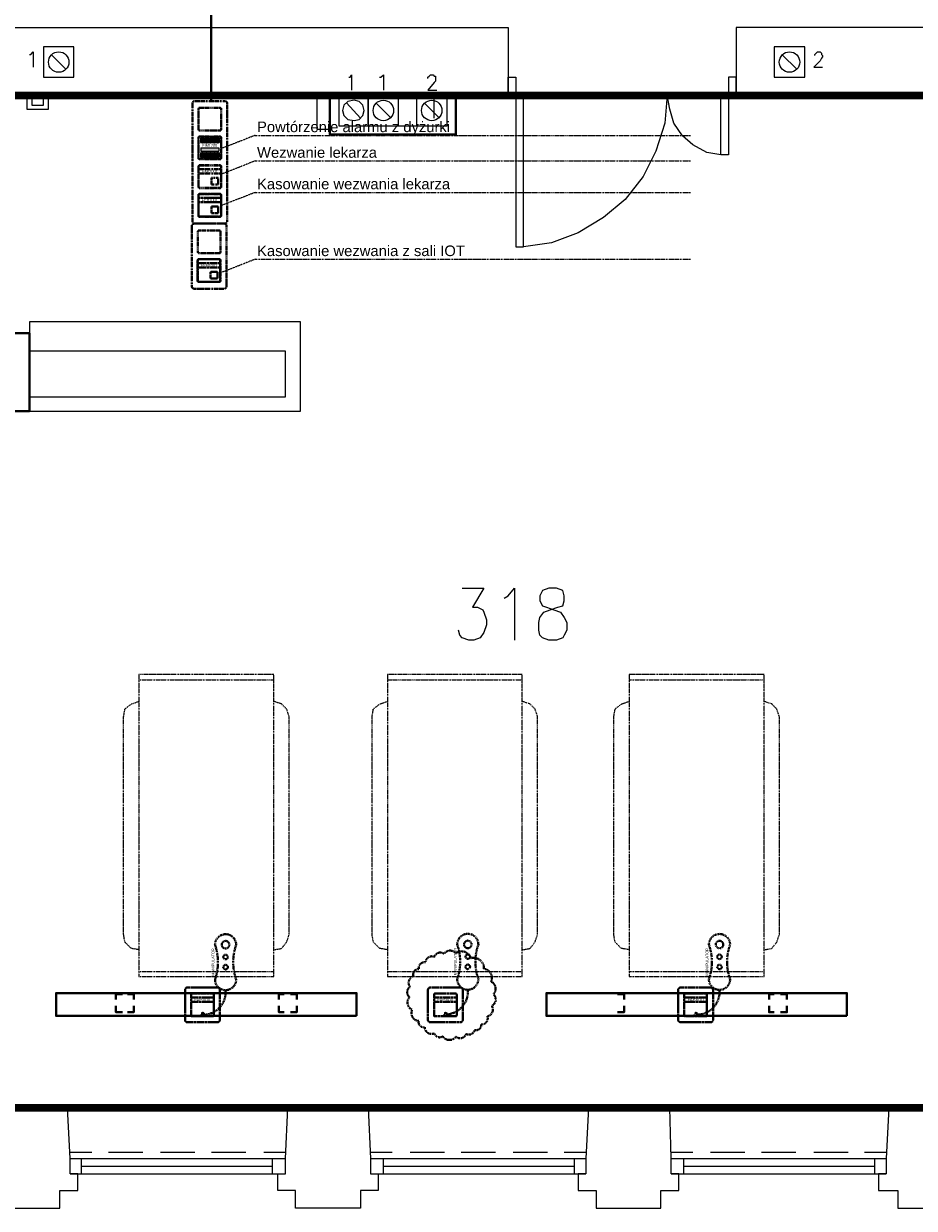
# Model space of a CAD drawing. Header units: millimetres. Extents: x 1 to 17496, y 1 to 30809.
# Tile 229 of 256: x 9942 to 10531, y 27999 to 28783. Entities that reach past the tile are written whole.
import ezdxf
from ezdxf.enums import TextEntityAlignment as Align

# ---------------------------------------------------------------- set-up
doc = ezdxf.new("R2010")
doc.units = ezdxf.units.MM
doc.linetypes.add('BORDER', pattern=[1.75, 0.5, -0.25, 0.5, -0.25, 0, -0.25])
doc.linetypes.add('CENTER', pattern=[2, 1.25, -0.25, 0.25, -0.25])
for name, color, linetype, lineweight in [('0_Przyz_Centrala dyżurka', 200, 'BORDER', 40), ('0_Przyz_centrale pielegniarskie', 1, 'Continuous', 40), ('0_Przyz_FAP2001', 1, 'BORDER', 40), ('0_Przyz_FAP3010', 1, 'CENTER', 40), ('0_Przyz_FEH-1001', 1, 'CENTER', 40), ('0_Przyz_Manipulator', 1, 'BORDER', 40), ('0_Przyz_nowe', 211, 'BORDER', 40), ('0_Przyz_Ramka x8', 6, 'BORDER', 40), ('0_Przyz_Sala chorych', 5, 'BORDER', 40), ('0_Przyz_łóżko', 150, 'BORDER', 40), ('2DE_OBJ_ABB-SIGNAL', 7, 'Continuous', 18)]:
    doc.layers.add(name, color=color, linetype=linetype, lineweight=lineweight)
for name, color, linetype in [('2DE_TXTMARK', 41, 'Continuous'), ('2DE_TXTNUM', 11, 'Continuous'), ('PDF _Geometria', 7, 'Continuous')]:
    doc.layers.add(name, color=color, linetype=linetype)
doc.styles.add('CP_ATTR', font='ARIAL.TTF')
doc.styles.add('CP_DESC', font='arial.ttf')
doc.styles.add('CP_ELATT', font='ARIAL.TTF')

# ---------------------------------------------------------------- blocks, each defined once
blk = doc.blocks.new('2de_abb_sig_045_1psoxj')
blk.add_lwpolyline([(0, 20), (0, 0, 0.414214), (1.5, -1.5), (21.5, -1.5, 0.414214), (23, 0), (23, 20, 0.414214), (21.5, 21.5), (1.5, 21.5, 0.414214)], format="xyb", close=True)
at = {"flags": 128}
for points in [[(4, 3.1), (4, 16.9)], [(4.6, 17.5), (18.4, 17.5)], [(19, 16.9), (19, 3.1)], [(18.4, 2.5), (4.6, 2.5)]]:
    blk.add_lwpolyline(points, dxfattribs=at)
for centre, start, end in [((4.6, 16.9), 90, 180), ((18.4, 16.9), 0, 90), ((4.6, 3.1), 180, 270), ((18.4, 3.1), 270, 0)]:
    blk.add_arc(centre, 0.6, start, end)
at = {"linetype": 'Continuous', "style": 'CP_ATTR', "flags": 9}
for tag in ['NAME', 'ARTICLE', 'MARK2', 'OTHER1', 'PRODUCT-TYPE', 'ORDER-NO', 'PRODUCER', 'VOLTAGE', 'CURRENT', 'POWER', 'CHARACTER', 'IP', 'OTHER', 'LINK', 'WEIGHT', 'NUMBER', 'GROUP', 'FUNCTION', 'EL-STATUS']:
    blk.add_attdef(tag, text='', height=0.00005, dxfattribs=at).set_placement((0, 0), align=Align.MIDDLE_LEFT)
at = {"layer": '2DE_TXTMARK', "linetype": 'ByBlock', "style": 'CP_ATTR', "width": 0.8, "flags": 8}
blk.add_attdef('MARK1', text='', height=1.8, dxfattribs=at).set_placement((11.5, 27), align=Align.CENTER)
at = {"layer": '2DE_TXTNUM', "style": 'CP_ELATT', "width": 0.8}
blk.add_attdef('TAG', text='', height=2.5, dxfattribs=at).set_placement((11.5, 23), align=Align.CENTER)
blk = doc.blocks.new('2de_abb_sig_012_53oms7o')
at = {"layer": '0_Przyz_FAP3010', "color": 1}
for p, q in [((15, 5), (0, 5)), ((15, 2), (0, 2)), ((6.68, -7.5), (6.68, -5.79)), ((8.63, -7.5), (8.63, -5.79))]:
    blk.add_line(p, q, dxfattribs=at)
at = {"layer": '0_Przyz_FAP3010', "color": 1, "flags": 128}
for points in [[(0, -6.9), (0, 6.9)], [(0.6, 7.5), (14.4, 7.5)], [(15, 6.9), (15, -6.9)], [(14.4, -7.5), (0.6, -7.5)]]:
    blk.add_lwpolyline(points, dxfattribs=at)
at = {"layer": '0_Przyz_FAP3010', "color": 1}
for centre, radius, start, end in [((0.6, 6.9), 0.6, 90, 180), ((14.4, 6.9), 0.6, 0, 90), ((0.6, -6.9), 0.6, 180, 270), ((7.65, -6.54), 1.23, 37.66917, 142.33083), ((14.4, -6.9), 0.6, 270, 0)]:
    blk.add_arc(centre, radius, start, end, dxfattribs=at)
at = {"layer": '0_Przyz_FAP3010', "color": 1, "style": 'CP_ELATT', "width": 0.8}
blk.add_attdef('TAG', text='', height=2.5, dxfattribs=at).set_placement((7.5, 9), align=Align.CENTER)
at = {"layer": '0_Przyz_FAP3010', "color": 1, "linetype": 'ByBlock', "style": 'CP_ATTR', "width": 0.8, "flags": 8}
blk.add_attdef('MARK1', text='', height=1.8, dxfattribs=at).set_placement((7.5, 3.5), align=Align.MIDDLE_CENTER)
at = {"layer": '0_Przyz_FAP3010', "color": 1, "linetype": 'Continuous', "style": 'CP_ATTR', "flags": 9}
for tag in ['NAME', 'ARTICLE', 'MARK2', 'OTHER1', 'PRODUCT-TYPE', 'ORDER-NO', 'PRODUCER', 'VOLTAGE', 'CURRENT', 'POWER', 'CHARACTER', 'IP', 'OTHER', 'LINK', 'WEIGHT', 'NUMBER', 'GROUP', 'FUNCTION', 'EL-STATUS']:
    blk.add_attdef(tag, text='', height=0.00005, dxfattribs=at).set_placement((0, -6.9), align=Align.MIDDLE_LEFT)
blk = doc.blocks.new('2de_abb_sig_048_1agh03')
blk.add_lwpolyline([(0, 78), (0, 0, 0.414214), (1.5, -1.5), (21.5, -1.5, 0.414214), (23, 0), (23, 78, 0.414214), (21.5, 79.5), (1.5, 79.5, 0.414214)], format="xyb", close=True)
at = {"flags": 128}
for points in [[(4, 60.6), (4, 74.4)], [(4.6, 75), (18.4, 75)], [(19, 74.4), (19, 60.6)], [(4, 41.6), (4, 55.4)], [(18.4, 60), (4.6, 60)], [(4.6, 56), (18.4, 56)], [(19, 55.4), (19, 41.6)], [(18.4, 41), (4.6, 41)], [(4, 22.6), (4, 36.4)], [(4.6, 37), (18.4, 37)], [(19, 36.4), (19, 22.6)], [(4, 3.6), (4, 17.4)], [(18.4, 22), (4.6, 22)], [(4.6, 18), (18.4, 18)], [(19, 17.4), (19, 3.6)], [(18.4, 3), (4.6, 3)]]:
    blk.add_lwpolyline(points, dxfattribs=at)
for centre, start, end in [((4.6, 74.4), 90, 180), ((18.4, 74.4), 0, 90), ((4.6, 60.6), 180, 270), ((4.6, 55.4), 90, 180), ((18.4, 60.6), 270, 0), ((18.4, 55.4), 0, 90), ((4.6, 41.6), 180, 270), ((18.4, 41.6), 270, 0), ((4.6, 36.4), 90, 180), ((18.4, 36.4), 0, 90), ((4.6, 22.6), 180, 270), ((4.6, 17.4), 90, 180), ((18.4, 22.6), 270, 0), ((18.4, 17.4), 0, 90), ((4.6, 3.6), 180, 270), ((18.4, 3.6), 270, 0)]:
    blk.add_arc(centre, 0.6, start, end)
at = {"linetype": 'Continuous', "style": 'CP_ATTR', "flags": 9}
for tag in ['NAME', 'ARTICLE', 'MARK2', 'OTHER1', 'PRODUCT-TYPE', 'ORDER-NO', 'PRODUCER', 'VOLTAGE', 'CURRENT', 'POWER', 'CHARACTER', 'IP', 'OTHER', 'LINK', 'WEIGHT', 'NUMBER', 'GROUP', 'FUNCTION', 'EL-STATUS']:
    blk.add_attdef(tag, text='', height=0.00005, dxfattribs=at).set_placement((0, 0), align=Align.MIDDLE_LEFT)
at = {"layer": '2DE_TXTMARK', "linetype": 'ByBlock', "style": 'CP_ATTR', "width": 0.8, "flags": 8}
blk.add_attdef('MARK1', text='', height=1.8, dxfattribs=at).set_placement((11.5, 85), align=Align.CENTER)
at = {"layer": '2DE_TXTNUM', "style": 'CP_ELATT', "width": 0.8}
blk.add_attdef('TAG', text='', height=2.5, dxfattribs=at).set_placement((11.5, 81), align=Align.CENTER)
blk = doc.blocks.new('2de_abb_sig_n52_f0txfx9')
for centre, radius in [((-46.34, -15.39), 2.5), ((-38.25, -15.39), 1.5), ((-31.53, -15.39), 1.5)]:
    blk.add_circle(centre, radius)
for centre, radius, start, end in [((-15.05, -0.39), 15.06, 265.11181, 1.48602), ((-46.34, -15.39), 7, 90, 270), ((-34.83, 24.3), 34.66, 250.62217, 289.37783), ((-23.33, -15.39), 7, 270, 90), ((-34.83, -55.09), 34.66, 70.62217, 109.37783)]:
    blk.add_arc(centre, radius, start, end)
at = {"linetype": 'Continuous', "style": 'CP_ATTR', "flags": 9}
for tag in ['ARTICLE', 'NAME', 'EL-STATUS', 'FUNCTION', 'GROUP', 'NUMBER', 'WEIGHT', 'LINK', 'OTHER', 'IP', 'CHARACTER', 'POWER', 'CURRENT', 'VOLTAGE', 'PRODUCER', 'ORDER-NO', 'PRODUCT-TYPE', 'OTHER1', 'MARK2']:
    blk.add_attdef(tag, text='', height=0.00005, dxfattribs=at).set_placement((-46.34, -22.39), align=Align.MIDDLE_LEFT)
at = {"layer": '2DE_TXTMARK', "linetype": 'ByBlock', "style": 'CP_ATTR', "width": 0.8, "flags": 8}
blk.add_attdef('MARK1', text='', height=1.8, dxfattribs=at).set_placement((-34.94, -7.09), align=Align.MIDDLE_CENTER)
at = {"layer": '2DE_TXTNUM', "style": 'CP_ELATT', "width": 0.8}
blk.add_attdef('TAG', text='', height=2.5, dxfattribs=at).set_placement((-34.94, -4.09), align=Align.CENTER)
blk = doc.blocks.new('2de_abb_sig_001_fzxmh7f')
for p, q in [((15, 5), (0, 5)), ((15, 2), (0, 2)), ((8.57, -1.2), (8.57, -4.8)), ((12.63, -0.75), (9.01, -0.75)), ((9.02, -5.25), (12.62, -5.25)), ((13.07, -4.8), (13.07, -1.2)), ((13.07, -4.35), (13.07, -4.35))]:
    blk.add_line(p, q)
at = {"flags": 128}
for points in [[(0, -6.9), (0, 6.9)], [(0.6, 7.5), (14.4, 7.5)], [(15, 6.9), (15, -6.9)], [(14.4, -7.5), (0.6, -7.5)]]:
    blk.add_lwpolyline(points, dxfattribs=at)
for centre, radius, start, end in [((0.6, 6.9), 0.6, 90, 180), ((14.4, 6.9), 0.6, 0, 90), ((0.6, -6.9), 0.6, 180, 270), ((9.02, -1.2), 0.45, 88.75983, 180), ((9.02, -4.8), 0.45, 180, 270), ((12.62, -1.2), 0.45, 0, 91.24017), ((12.62, -4.8), 0.45, 270, 0), ((14.4, -6.9), 0.6, 270, 0)]:
    blk.add_arc(centre, radius, start, end)
at = {"linetype": 'Continuous', "style": 'CP_ATTR', "flags": 9}
for tag in ['NAME', 'ARTICLE', 'MARK2', 'OTHER1', 'PRODUCT-TYPE', 'ORDER-NO', 'PRODUCER', 'VOLTAGE', 'CURRENT', 'POWER', 'CHARACTER', 'IP', 'OTHER', 'LINK', 'WEIGHT', 'NUMBER', 'GROUP', 'FUNCTION', 'EL-STATUS']:
    blk.add_attdef(tag, text='', height=0.00005, dxfattribs=at).set_placement((0, -6.9), align=Align.MIDDLE_LEFT)
at = {"layer": '2DE_TXTMARK', "linetype": 'ByBlock', "style": 'CP_ATTR', "width": 0.8, "flags": 8}
blk.add_attdef('MARK1', text='', height=1.8, dxfattribs=at).set_placement((7.5, 3.5), align=Align.MIDDLE_CENTER)
at = {"layer": '2DE_TXTNUM', "style": 'CP_ELATT', "width": 0.8}
blk.add_attdef('TAG', text='', height=2.5, dxfattribs=at).set_placement((7.5, 9), align=Align.CENTER)
blk = doc.blocks.new('2de_abb_sig_010_fzx1zps')
for p, q in [((15, 5), (0, 5)), ((15, 2), (0, 2)), ((8.57, -1.2), (8.57, -4.8)), ((12.63, -0.75), (9.01, -0.75)), ((9.02, -5.25), (12.62, -5.25)), ((13.07, -4.8), (13.07, -1.2)), ((13.07, -4.35), (13.07, -4.35))]:
    blk.add_line(p, q)
at = {"flags": 128}
for points in [[(0, -6.9), (0, 6.9)], [(0.6, 7.5), (14.4, 7.5)], [(15, 6.9), (15, -6.9)], [(14.4, -7.5), (0.6, -7.5)]]:
    blk.add_lwpolyline(points, dxfattribs=at)
for centre, radius, start, end in [((0.6, 6.9), 0.6, 90, 180), ((14.4, 6.9), 0.6, 0, 90), ((0.6, -6.9), 0.6, 180, 270), ((9.02, -1.2), 0.45, 88.75983, 180), ((9.02, -4.8), 0.45, 180, 270), ((12.62, -1.2), 0.45, 0, 91.24017), ((12.62, -4.8), 0.45, 270, 0), ((14.4, -6.9), 0.6, 270, 0)]:
    blk.add_arc(centre, radius, start, end)
at = {"linetype": 'Continuous', "style": 'CP_ATTR', "flags": 9}
for tag in ['NAME', 'ARTICLE', 'MARK2', 'OTHER1', 'PRODUCT-TYPE', 'ORDER-NO', 'PRODUCER', 'VOLTAGE', 'CURRENT', 'POWER', 'CHARACTER', 'IP', 'OTHER', 'LINK', 'WEIGHT', 'NUMBER', 'GROUP', 'FUNCTION', 'EL-STATUS']:
    blk.add_attdef(tag, text='', height=0.00005, dxfattribs=at).set_placement((0, -6.9), align=Align.MIDDLE_LEFT)
at = {"layer": '2DE_TXTMARK', "linetype": 'ByBlock', "style": 'CP_ATTR', "width": 0.8, "flags": 8}
blk.add_attdef('MARK1', text='', height=1.8, dxfattribs=at).set_placement((7.5, 3.5), align=Align.MIDDLE_CENTER)
at = {"layer": '2DE_TXTNUM', "style": 'CP_ELATT', "width": 0.8}
blk.add_attdef('TAG', text='', height=2.5, dxfattribs=at).set_placement((7.5, 9), align=Align.CENTER)
blk = doc.blocks.new('2de_abb_sig_046_18mvjo')
blk.add_lwpolyline([(0, 40), (0, 0, 0.414214), (1.5, -1.5), (21.5, -1.5, 0.414214), (23, 0), (23, 40, 0.414214), (21.5, 41.5), (1.5, 41.5, 0.414214)], format="xyb", close=True)
at = {"flags": 128}
for points in [[(4, 22.6), (4, 36.4)], [(4.6, 37), (18.4, 37)], [(19, 36.4), (19, 22.6)], [(4, 3.6), (4, 17.4)], [(18.4, 22), (4.6, 22)], [(4.6, 18), (18.4, 18)], [(19, 17.4), (19, 3.6)], [(18.4, 3), (4.6, 3)]]:
    blk.add_lwpolyline(points, dxfattribs=at)
for centre, start, end in [((4.6, 36.4), 90, 180), ((18.4, 36.4), 0, 90), ((4.6, 22.6), 180, 270), ((4.6, 17.4), 90, 180), ((18.4, 22.6), 270, 0), ((18.4, 17.4), 0, 90), ((4.6, 3.6), 180, 270), ((18.4, 3.6), 270, 0)]:
    blk.add_arc(centre, 0.6, start, end)
at = {"linetype": 'Continuous', "style": 'CP_ATTR', "flags": 9}
for tag in ['NAME', 'ARTICLE', 'MARK2', 'OTHER1', 'PRODUCT-TYPE', 'ORDER-NO', 'PRODUCER', 'VOLTAGE', 'CURRENT', 'POWER', 'CHARACTER', 'IP', 'OTHER', 'LINK', 'WEIGHT', 'NUMBER', 'GROUP', 'FUNCTION', 'EL-STATUS']:
    blk.add_attdef(tag, text='', height=0.00005, dxfattribs=at).set_placement((0, 0), align=Align.MIDDLE_LEFT)
at = {"layer": '2DE_TXTMARK', "linetype": 'ByBlock', "style": 'CP_ATTR', "width": 0.8, "flags": 8}
blk.add_attdef('MARK1', text='', height=1.8, dxfattribs=at).set_placement((11.5, 47), align=Align.CENTER)
at = {"layer": '2DE_TXTNUM', "style": 'CP_ELATT', "width": 0.8}
blk.add_attdef('TAG', text='', height=2.5, dxfattribs=at).set_placement((11.5, 43), align=Align.CENTER)
blk = doc.blocks.new('2de_abb_sig_007_fzx2ohn')
blk.add_hatch(color=10).paths.add_polyline_path([(1.5, -2.25), (13.5, -2.25), (13.5, 0), (1.5, 0)])
at = {"color": 10}
for p, q in [((1.5, 0), (13.5, 0)), ((1.5, 0), (1.5, -2.25)), ((13.5, 0), (13.5, -2.25)), ((1.5, -2.25), (13.5, -2.25))]:
    blk.add_line(p, q, dxfattribs=at)
at = {"flags": 128}
for points in [[(0, -6.9), (0, 6.9)], [(0.6, 7.5), (14.4, 7.5)], [(15, 6.9), (15, -6.9)], [(14.4, -7.5), (0.6, -7.5)]]:
    blk.add_lwpolyline(points, dxfattribs=at)
for points in [[(1.5, 3.38), (1.5, 6.38)], [(1.95, 6.38), (1.95, 3.38)], [(2.4, 3.38), (2.4, 6.38)], [(2.85, 6.38), (2.85, 3.38)], [(3.3, 3.38), (3.3, 6.38)], [(3.75, 6.38), (3.75, 3.38)], [(4.2, 3.38), (4.2, 6.38)], [(4.65, 6.38), (4.65, 3.38)], [(5.1, 3.38), (5.1, 6.38)], [(5.55, 6.38), (5.55, 3.38)], [(6, 3.38), (6, 6.38)], [(6.45, 6.38), (6.45, 3.38)], [(6.9, 3.38), (6.9, 6.38)], [(7.35, 6.38), (7.35, 3.38)], [(7.8, 3.38), (7.8, 6.38)], [(8.25, 6.38), (8.25, 3.38)], [(8.7, 3.38), (8.7, 6.38)], [(9.15, 6.38), (9.15, 3.38)], [(9.6, 3.38), (9.6, 6.38)], [(10.05, 6.38), (10.05, 3.38)], [(10.5, 3.38), (10.5, 6.38)], [(10.95, 6.38), (10.95, 3.38)], [(11.4, 3.38), (11.4, 6.38)], [(11.85, 6.38), (11.85, 3.38)], [(12.3, 3.38), (12.3, 6.38)], [(12.75, 6.38), (12.75, 3.38)], [(13.2, 3.38), (13.2, 6.38)], [(13.65, 6.38), (13.65, 3.38)], [(1.5, -6.38), (1.5, -3.38)], [(1.95, -3.38), (1.95, -6.38)], [(2.4, -6.38), (2.4, -3.38)], [(2.85, -3.38), (2.85, -6.38)], [(3.3, -6.38), (3.3, -3.38)], [(3.75, -3.38), (3.75, -6.38)], [(4.2, -6.38), (4.2, -3.38)], [(4.65, -3.38), (4.65, -6.38)], [(5.1, -6.38), (5.1, -3.38)], [(5.55, -3.38), (5.55, -6.38)], [(6, -6.38), (6, -3.38)], [(6.45, -3.38), (6.45, -6.38)], [(6.9, -6.38), (6.9, -3.38)], [(7.35, -3.38), (7.35, -6.38)], [(7.8, -6.38), (7.8, -3.38)], [(8.25, -3.38), (8.25, -6.38)], [(8.7, -6.38), (8.7, -3.38)], [(9.15, -3.38), (9.15, -6.38)], [(9.6, -6.38), (9.6, -3.38)], [(10.05, -3.38), (10.05, -6.38)], [(10.5, -6.38), (10.5, -3.38)], [(10.95, -3.38), (10.95, -6.38)], [(11.4, -6.38), (11.4, -3.38)], [(11.85, -3.38), (11.85, -6.38)], [(12.3, -6.38), (12.3, -3.38)], [(12.75, -3.38), (12.75, -6.38)], [(13.2, -6.38), (13.2, -3.38)], [(13.65, -3.38), (13.65, -6.38)]]:
    blk.add_lwpolyline(points)
for centre, radius, start, end in [((0.6, 6.9), 0.6, 90, 180), ((1.73, 6.38), 0.225, 0, 180), ((1.73, 3.38), 0.225, 180, 0), ((2.63, 6.38), 0.225, 0, 180), ((2.63, 3.38), 0.225, 180, 0), ((3.53, 6.38), 0.225, 0, 180), ((3.53, 3.38), 0.225, 180, 0), ((4.43, 6.38), 0.225, 0, 180), ((4.43, 3.38), 0.225, 180, 0), ((5.33, 6.38), 0.225, 0, 180), ((5.33, 3.38), 0.225, 180, 0), ((6.23, 6.38), 0.225, 0, 180), ((6.23, 3.38), 0.225, 180, 0), ((7.13, 6.38), 0.225, 0, 180), ((7.13, 3.38), 0.225, 180, 0), ((8.03, 6.38), 0.225, 0, 180), ((8.03, 3.38), 0.225, 180, 0), ((8.93, 6.38), 0.225, 0, 180), ((8.93, 3.38), 0.225, 180, 0), ((9.83, 6.38), 0.225, 0, 180), ((9.83, 3.38), 0.225, 180, 0), ((10.73, 6.38), 0.225, 0, 180), ((10.73, 3.38), 0.225, 180, 0), ((11.63, 6.38), 0.225, 0, 180), ((11.63, 3.38), 0.225, 180, 0), ((12.53, 6.38), 0.225, 0, 180), ((12.53, 3.38), 0.225, 180, 0), ((13.43, 6.38), 0.225, 0, 180), ((13.43, 3.38), 0.225, 180, 0), ((14.4, 6.9), 0.6, 0, 90), ((0.6, -6.9), 0.6, 180, 270), ((1.73, -3.38), 0.225, 0, 180), ((1.73, -6.38), 0.225, 180, 0), ((2.63, -3.38), 0.225, 0, 180), ((2.63, -6.38), 0.225, 180, 0), ((3.53, -3.38), 0.225, 0, 180), ((3.53, -6.38), 0.225, 180, 0), ((4.43, -3.38), 0.225, 0, 180), ((4.43, -6.38), 0.225, 180, 0), ((5.33, -3.38), 0.225, 0, 180), ((5.33, -6.38), 0.225, 180, 0), ((6.23, -3.38), 0.225, 0, 180), ((6.23, -6.38), 0.225, 180, 0), ((7.13, -3.38), 0.225, 0, 180), ((7.13, -6.38), 0.225, 180, 0), ((8.03, -3.38), 0.225, 0, 180), ((8.03, -6.38), 0.225, 180, 0), ((8.93, -3.38), 0.225, 0, 180), ((8.93, -6.38), 0.225, 180, 0), ((9.83, -3.38), 0.225, 0, 180), ((9.83, -6.38), 0.225, 180, 0), ((10.73, -3.38), 0.225, 0, 180), ((10.73, -6.38), 0.225, 180, 0), ((11.63, -3.38), 0.225, 0, 180), ((11.63, -6.38), 0.225, 180, 0), ((12.53, -3.38), 0.225, 0, 180), ((12.53, -6.38), 0.225, 180, 0), ((13.43, -3.38), 0.225, 0, 180), ((13.43, -6.38), 0.225, 180, 0), ((14.4, -6.9), 0.6, 270, 0)]:
    blk.add_arc(centre, radius, start, end)
at = {"linetype": 'Continuous', "style": 'CP_ATTR', "flags": 9}
for tag in ['EL-STATUS', 'FUNCTION', 'GROUP', 'NUMBER', 'WEIGHT', 'LINK', 'OTHER', 'IP', 'CHARACTER', 'POWER', 'CURRENT', 'VOLTAGE', 'PRODUCER', 'ORDER-NO', 'PRODUCT-TYPE', 'OTHER1', 'MARK2', 'ARTICLE', 'NAME']:
    blk.add_attdef(tag, text='', height=0.00005, dxfattribs=at).set_placement((0, -6.9), align=Align.MIDDLE_LEFT)
at = {"layer": '2DE_TXTMARK', "linetype": 'ByBlock', "style": 'CP_ATTR', "width": 0.8, "flags": 8}
blk.add_attdef('MARK1', text='', height=1.8, dxfattribs=at).set_placement((7.5, 1.5), align=Align.MIDDLE_CENTER)
at = {"layer": '2DE_TXTNUM', "style": 'CP_ELATT', "width": 0.8}
blk.add_attdef('TAG', text='', height=2.5, dxfattribs=at).set_placement((7.5, 9), align=Align.CENTER)

msp = doc.modelspace()

# ---------------------------------------------------------------- linework, layer by layer
at = {"layer": '0_Przyz_Centrala dyżurka', "color": 7, "lineweight": -3}
for p, q in [((10095.32, 28708.89), (10072.75, 28700.07)), ((10095.27, 28708.88), (10383.28, 28708.88)), ((10095.32, 28691.95), (10072.75, 28683.13)), ((10095.27, 28691.94), (10383.28, 28691.94)), ((10095.32, 28671.15), (10072.75, 28662.33)), ((10095.27, 28671.14), (10383.28, 28671.14)), ((10095.32, 28626.92), (10072.75, 28618.1)), ((10095.27, 28626.91), (10383.28, 28626.91))]:
    msp.add_line(p, q, dxfattribs=at)
at = {"layer": '0_Przyz_centrale pielegniarskie'}
msp.add_lwpolyline([(11505.83, 29275.15), (11517.1, 29275.15), (11517.1, 28978.57), (10066.23, 28978.57), (10066.23, 28731.53)], dxfattribs=at)
at = {"layer": '0_Przyz_nowe', "color": 5}
msp.add_lwpolyline([(10237.99, 28164.77, -0.5206), (10246.63, 28157.66, -0.5206), (10246.63, 28157.66, -0.5206), (10251.35, 28149.32, -0.5206), (10251.35, 28149.32, -0.5206), (10252.87, 28140.97, -0.5206), (10252.87, 28140.97, -0.5206), (10251.85, 28133.21, -0.5206), (10251.85, 28133.21, -0.5206), (10248.95, 28126.32, -0.5206), (10248.95, 28126.32, -0.5206), (10244.89, 28120.95, -0.5206), (10244.89, 28120.95, -0.5206), (10240.39, 28117.25, -0.5206), (10240.39, 28117.25, -0.5206), (10234.95, 28114.71, -0.5206), (10234.95, 28114.71, -0.5206), (10228.13, 28112.82, -0.5206), (10228.13, 28112.82, -0.5206), (10219.35, 28113.11, -0.5206), (10219.35, 28113.11, -0.5206), (10213.83, 28115, -0.5206), (10213.83, 28115, -0.5206), (10207.45, 28119.06, -0.5206), (10207.45, 28119.06, -0.5206), (10203.47, 28123.24, -0.5206), (10203.47, 28123.24, -0.5206), (10199.17, 28130.69, -0.5206), (10199.17, 28130.69, -0.5206), (10197.43, 28138.96, -0.5206), (10197.43, 28138.96, -0.5206), (10197.72, 28145.71, -0.5206), (10197.72, 28145.71, -0.5206), (10200.04, 28152.89, -0.5206), (10200.04, 28152.89, -0.5206), (10203.53, 28157.61, -0.5206), (10203.53, 28157.61, -0.5206), (10207.95, 28162.04, -0.5206), (10207.95, 28162.04, -0.5206), (10213.9, 28165.66, -0.5206), (10213.9, 28165.66, -0.5206), (10220.29, 28167.62, -0.5206), (10220.29, 28167.62, -0.5206), (10227.91, 28167.99, -0.5206), (10227.91, 28167.99, -0.5206)], format="xyb", close=True, dxfattribs=at)
at = {"layer": '0_Przyz_Sala chorych', "ltscale": 500, "const_width": 5}
msp.add_lwpolyline([(9752.32, 28735.17), (9920.57, 28735.17), (9920.57, 28735.17), (10128.26, 28735.16), (10940.24, 28735.17), (10940.24, 28065.88), (9752.3, 28065.88)], close=True, dxfattribs=at)
at = {"layer": '0_Przyz_łóżko', "lineweight": 18}
for points in [[(10107.69, 28152.66), (10107.69, 28352.26), (10018.41, 28352.26), (10018.41, 28152.66)], [(10272.03, 28152.66), (10272.03, 28352.26), (10182.76, 28352.26), (10182.76, 28152.66)], [(10431.94, 28152.66), (10431.94, 28352.26), (10342.67, 28352.26), (10342.67, 28152.66)]]:
    msp.add_lwpolyline(points, close=True, dxfattribs=at)
for points in [[(10018.41, 28348.9), (10107.69, 28348.9)], [(10182.76, 28348.9), (10272.03, 28348.9)], [(10342.67, 28348.9), (10431.94, 28348.9)], [(10018.41, 28170.34), (10013.36, 28171.19), (10009.15, 28175.4), (10008.3, 28180.45), (10008.3, 28324.47), (10009.15, 28329.52), (10013.36, 28332.89), (10018.41, 28334.58)], [(10107.69, 28170.34), (10112.74, 28171.19), (10116.11, 28175.4), (10117.79, 28180.45), (10117.79, 28324.47), (10116.11, 28329.52), (10112.74, 28332.89), (10107.69, 28334.58)], [(10182.76, 28170.34), (10177.7, 28171.19), (10173.49, 28175.4), (10172.65, 28180.45), (10172.65, 28324.47), (10173.49, 28329.52), (10177.7, 28332.89), (10182.76, 28334.58)], [(10272.03, 28170.34), (10277.09, 28171.19), (10280.45, 28175.4), (10282.14, 28180.45), (10282.14, 28324.47), (10280.45, 28329.52), (10277.09, 28332.89), (10272.03, 28334.58)], [(10342.67, 28170.34), (10337.61, 28171.19), (10333.4, 28175.4), (10332.56, 28180.45), (10332.56, 28324.47), (10333.4, 28329.52), (10337.61, 28332.89), (10342.67, 28334.58)], [(10431.94, 28170.34), (10437, 28171.19), (10440.37, 28175.4), (10442.05, 28180.45), (10442.05, 28324.47), (10440.37, 28329.52), (10437, 28332.89), (10431.94, 28334.58)], [(10018.41, 28156.03), (10107.69, 28156.03)], [(10182.76, 28156.03), (10272.03, 28156.03)], [(10342.67, 28156.03), (10431.94, 28156.03)]]:
    msp.add_lwpolyline(points, dxfattribs=at)
at = {"layer": 'PDF _Geometria', "lineweight": 25}
for points in [[(9721.11, 28065.91), (9736.27, 28065.91), (9736.27, 28670.62), (9711, 28670.62), (9711, 28780.11), (10262.66, 28780.11), (10262.66, 28735.48), (9753.11, 28735.48), (9753.11, 28065.91), (9771.64, 28065.91)], [(9971.25, 28065.91), (9917.34, 28065.91)], [(9923.24, 27999.37), (9944.3, 27999.37), (9966.19, 27999.37), (9966.19, 28011.16), (9977.98, 28011.16), (9977.98, 28022.11), (9972.93, 28022.11), (9972.93, 28032.22), (9971.25, 28065.91), (10116.95, 28065.91), (10170.01, 28065.91), (10315.72, 28065.91), (10314.03, 28032.22), (10314.03, 28022.11), (10308.98, 28022.11), (10308.98, 28011.16), (10320.77, 28011.16), (10320.77, 27999.37), (10342.67, 27999.37), (10363.72, 27999.37), (10363.72, 28011.16), (10375.51, 28011.16), (10375.51, 28022.11), (10370.46, 28022.11), (10370.46, 28032.22), (10369.62, 28065.91), (10514.48, 28065.91)], [(10170.01, 28065.91), (10171.7, 28032.22), (10171.7, 28022.11), (10176.75, 28022.11), (10176.75, 28011.16), (10164.96, 28011.16), (10164.96, 27999.37), (10143.06, 27999.37), (10122, 27999.37), (10122, 28011.16), (10110.21, 28011.16), (10110.21, 28022.11), (10115.27, 28022.11), (10115.27, 28032.22), (10116.95, 28065.91)], [(10367.93, 28065.91), (10316.56, 28065.91)], [(10568.38, 28065.91), (10514.48, 28065.91), (10512.8, 28032.22), (10512.8, 28022.11), (10507.74, 28022.11), (10507.74, 28011.16), (10520.38, 28011.16), (10520.38, 27999.37), (10541.43, 27999.37)], [(9972.93, 28036.43), (9987.25, 28036.43)], [(9998.2, 28036.43), (10020.94, 28036.43)], [(10032.73, 28036.43), (10055.47, 28036.43)], [(10066.42, 28036.43), (10089.16, 28036.43)], [(10100.95, 28036.43), (10115.27, 28036.43)], [(10171.7, 28036.43), (10186.01, 28036.43)], [(10197.81, 28036.43), (10220.55, 28036.43)], [(10231.49, 28036.43), (10254.23, 28036.43)], [(10266.03, 28036.43), (10288.77, 28036.43)], [(10299.71, 28036.43), (10314.03, 28036.43)], [(10370.46, 28036.43), (10384.78, 28036.43)], [(10396.57, 28036.43), (10419.31, 28036.43)], [(10430.26, 28036.43), (10453, 28036.43)], [(10464.79, 28036.43), (10487.53, 28036.43)], [(10498.48, 28036.43), (10512.8, 28036.43)], [(9972.93, 28032.22), (10115.27, 28032.22)], [(9980.51, 28022.11), (9980.51, 28032.22)], [(10106.84, 28022.11), (10106.84, 28032.22)], [(10171.7, 28032.22), (10314.03, 28032.22)], [(10180.12, 28022.11), (10180.12, 28032.22)], [(10306.45, 28022.11), (10306.45, 28032.22)], [(10370.46, 28032.22), (10512.8, 28032.22)], [(10378.88, 28022.11), (10378.88, 28032.22)], [(10505.22, 28022.11), (10505.22, 28032.22)], [(9972.93, 28022.11), (10115.27, 28022.11)], [(9980.51, 28027.17), (10106.84, 28027.17)], [(10171.7, 28022.11), (10314.03, 28022.11)], [(10180.12, 28027.17), (10306.45, 28027.17)], [(10370.46, 28022.11), (10512.8, 28022.11)], [(10378.88, 28027.17), (10505.22, 28027.17)]]:
    msp.add_lwpolyline(points, dxfattribs=at)
msp.add_lwpolyline([(10583.54, 28735.48), (10583.54, 28780.11), (10413.41, 28780.11), (10413.41, 28735.48)], close=True, dxfattribs=at)
at = {"layer": 'PDF _Geometria', "lineweight": 18}
for points in [[(9975.46, 28747.27), (9975.46, 28767.48), (9955.24, 28767.48), (9955.24, 28747.27)], [(10458.89, 28747.27), (10458.89, 28767.48), (10438.68, 28767.48), (10438.68, 28747.27)], [(10272.76, 28635.25), (10272.76, 28735.48), (10262.66, 28735.48), (10262.66, 28747.27), (10267.71, 28747.27), (10267.71, 28635.25)], [(10170.01, 28715.26), (10170.01, 28735.48), (10150.64, 28735.48), (10150.64, 28715.26)], [(10190.23, 28715.26), (10190.23, 28735.48), (10170.01, 28735.48), (10170.01, 28715.26)], [(10222.23, 28715.26), (10222.23, 28735.48), (10202.02, 28735.48), (10202.02, 28715.26)], [(10160.75, 28732.11), (10156.54, 28731.26), (10154.01, 28728.74), (10153.17, 28725.37), (10154.01, 28722), (10156.54, 28719.47), (10160.75, 28718.63), (10164.12, 28719.47), (10166.64, 28722), (10167.49, 28725.37), (10166.64, 28728.74), (10164.12, 28731.26)], [(10125.37, 28526.6), (10125.37, 28585.56), (9945.98, 28585.56), (9945.98, 28526.6)], [(10115.27, 28535.87), (10115.27, 28566.19), (9945.98, 28566.19), (9945.98, 28535.87)], [(10289.61, 28409.54), (10285.4, 28407.85), (10283.71, 28404.48), (10283.71, 28401.11), (10285.4, 28397.74), (10287.92, 28396.9), (10292.98, 28395.22), (10297.19, 28393.53), (10299.71, 28390.16), (10301.4, 28386.8), (10301.4, 28381.74), (10299.71, 28378.37), (10298.87, 28376.69), (10294.66, 28375), (10289.61, 28375), (10285.4, 28376.69), (10283.71, 28378.37), (10282.87, 28381.74), (10282.87, 28386.8), (10283.71, 28390.16), (10286.24, 28393.53), (10290.45, 28395.22), (10295.5, 28396.9), (10298.87, 28397.74), (10299.71, 28401.11), (10299.71, 28404.48), (10298.87, 28407.85), (10294.66, 28409.54)]]:
    msp.add_lwpolyline(points, close=True, dxfattribs=at)
for points in [[(9945.98, 28762.43), (9946.82, 28762.43), (9948.51, 28764.11), (9948.51, 28754)], [(9970.4, 28752.32), (9960.3, 28762.43)], [(10453.84, 28752.32), (10443.73, 28762.43)], [(10465.63, 28761.58), (10465.63, 28762.43), (10466.47, 28763.27), (10467.32, 28764.11), (10469, 28764.11), (10469.84, 28763.27), (10469.84, 28762.43), (10470.69, 28761.58), (10470.69, 28760.74), (10469.84, 28759.9), (10469, 28758.22), (10464.79, 28754), (10470.69, 28754)], [(10157.38, 28747.27), (10158.22, 28747.27), (10159.06, 28748.95), (10159.06, 28738.84)], [(10177.59, 28747.27), (10178.43, 28747.27), (10180.12, 28748.95), (10180.12, 28738.84)], [(10209.6, 28746.42), (10209.6, 28747.27), (10210.44, 28748.11), (10211.28, 28748.95), (10212.97, 28748.95), (10213.81, 28748.11), (10214.65, 28748.11), (10214.65, 28744.74), (10213.81, 28743.9), (10209.6, 28738.84), (10215.49, 28738.84)], [(10403.31, 28695.89), (10403.31, 28735.48), (10413.41, 28735.48), (10413.41, 28747.27), (10408.36, 28747.27), (10408.36, 28695.89), (10403.31, 28695.89), (10394.04, 28697.58), (10384.78, 28702.63), (10378.04, 28708.52), (10372.15, 28716.95), (10369.62, 28726.21), (10367.93, 28735.48), (10366.25, 28716.95), (10360.35, 28698.42), (10351.93, 28681.57), (10340.14, 28666.41), (10325.82, 28654.62), (10308.98, 28644.52), (10291.29, 28637.78), (10272.76, 28635.25)], [(9944.3, 28735.48), (9944.3, 28726.21), (9958.61, 28726.21), (9958.61, 28735.48)], [(9947.66, 28735.48), (9947.66, 28728.74), (9955.24, 28728.74), (9955.24, 28735.48)], [(10144.74, 28712.74), (10136.32, 28712.74), (10136.32, 28735.48)], [(10144.74, 28735.48), (10144.74, 28720.32)], [(10213.81, 28720.32), (10213.81, 28735.48)], [(10164.96, 28720.32), (10155.69, 28730.42)], [(10185.17, 28720.32), (10175.07, 28730.42)], [(10217.18, 28720.32), (10207.07, 28730.42)], [(10190.23, 28715.26), (10202.02, 28715.26)], [(10232.34, 28409.54), (10246.65, 28409.54), (10239.07, 28396.9), (10242.44, 28396.9), (10245.81, 28395.22), (10246.65, 28393.53), (10248.34, 28388.48), (10248.34, 28385.11), (10246.65, 28380.06), (10244.13, 28376.69), (10239.92, 28375), (10236.55, 28375), (10232.34, 28376.69), (10230.65, 28378.37), (10229.81, 28381.74)], [(10260.13, 28402.8), (10262.66, 28404.48), (10266.87, 28409.54), (10266.87, 28375)]]:
    msp.add_lwpolyline(points, dxfattribs=at)
at = {"layer": 'PDF _Geometria', "lineweight": 40}
for points in [[(10144.74, 28735.48), (10144.74, 28709.37), (10228.13, 28709.37), (10228.13, 28735.48)], [(10007.46, 28140.87), (10003.25, 28140.87), (10003.25, 28137.5)], [(10015.04, 28137.5), (10015.04, 28140.87), (10010.83, 28140.87)], [(10111.06, 28137.5), (10111.06, 28140.87), (10114.42, 28140.87)], [(10118.64, 28140.87), (10122.85, 28140.87), (10122.85, 28137.5)], [(10339.3, 28137.5), (10339.3, 28140.87), (10335.09, 28140.87)], [(10435.31, 28137.5), (10435.31, 28140.87), (10438.68, 28140.87)], [(10442.89, 28140.87), (10447.1, 28140.87), (10447.1, 28137.5)], [(10003.25, 28133.29), (10003.25, 28129.07), (10007.46, 28129.07)], [(10010.83, 28129.07), (10015.04, 28129.07), (10015.04, 28133.29)], [(10114.42, 28129.07), (10111.06, 28129.07), (10111.06, 28133.29)], [(10122.85, 28133.29), (10122.85, 28129.07), (10118.64, 28129.07)], [(10335.09, 28129.07), (10339.3, 28129.07), (10339.3, 28133.29)], [(10438.68, 28129.07), (10435.31, 28129.07), (10435.31, 28133.29)], [(10447.1, 28133.29), (10447.1, 28129.07), (10442.89, 28129.07)]]:
    msp.add_lwpolyline(points, dxfattribs=at)
for points in [[(9945.98, 28526.6), (9945.98, 28577.98), (9913.98, 28577.98), (9913.98, 28526.6)], [(10162.43, 28126.55), (10162.43, 28141.71), (9963.67, 28141.71), (9963.67, 28126.55)], [(10486.69, 28126.55), (10486.69, 28141.71), (10287.92, 28141.71), (10287.92, 28126.55)]]:
    msp.add_lwpolyline(points, close=True, dxfattribs=at)
at = {"layer": 'PDF _Geometria', "lineweight": 18}
for centre in [(9965.35, 28757.34), (10448.79, 28757.34), (10180.12, 28725.33), (10212.12, 28725.33)]:
    msp.add_circle(centre, 6.77, dxfattribs=at)

# ---------------------------------------------------------------- block references
at = {"layer": '0_Przyz_Centrala dyżurka', "linetype": 'Continuous', "lineweight": 0, "rotation": 180}
msp.add_blockref('2de_abb_sig_046_18mvjo', (10076.43, 28648.99), dxfattribs=at)
at = {"layer": '0_Przyz_FAP2001', "lineweight": -3}
msp.add_blockref('2de_abb_sig_010_fzx1zps', (10057.81, 28681.55), dxfattribs=at).add_auto_attribs({'MARK1': 'FAP2001'})
at = {"layer": '0_Przyz_FAP3010', "lineweight": -3}
for p in [(10048.91, 28123.86), (10209.61, 28123.86), (10375.17, 28123.86)]:
    msp.add_blockref('2de_abb_sig_045_1psoxj', p, dxfattribs=at)
ref = msp.add_blockref('2de_abb_sig_012_53oms7o', (10052.91, 28133.87), dxfattribs=at)
ref.add_attrib('MARK1', 'FAP3010', dxfattribs={"layer": '2DE_TXTMARK', "linetype": 'ByBlock', "height": 1.8, "style": 'CP_ATTR', "width": 0.8, "flags": 8}).set_placement((10060.41, 28137.37), align=Align.MIDDLE_CENTER)
ref = msp.add_blockref('2de_abb_sig_012_53oms7o', (10213.61, 28133.87), dxfattribs=at)
ref.add_attrib('MARK1', 'FAP3010', dxfattribs={"layer": '2DE_TXTMARK', "linetype": 'ByBlock', "height": 1.8, "style": 'CP_ATTR', "width": 0.8, "flags": 8}).set_placement((10221.11, 28137.37), align=Align.MIDDLE_CENTER)
ref = msp.add_blockref('2de_abb_sig_012_53oms7o', (10379.17, 28133.87), dxfattribs=at)
ref.add_attrib('MARK1', 'FAP3010', dxfattribs={"layer": '2DE_TXTMARK', "linetype": 'ByBlock', "height": 1.8, "style": 'CP_ATTR', "width": 0.8, "flags": 8}).set_placement((10386.67, 28137.37), align=Align.MIDDLE_CENTER)
at = {"layer": '0_Przyz_FEH-1001', "lineweight": -3}
for p in [(10057.8, 28662.64), (10057.26, 28619.43)]:
    msp.add_blockref('2de_abb_sig_001_fzxmh7f', p, dxfattribs=at).add_auto_attribs({'MARK1': 'FEH1001'})
at = {"layer": '0_Przyz_Manipulator', "lineweight": -3}
ref = msp.add_blockref('2de_abb_sig_n52_f0txfx9', (10060.35, 28127.31), dxfattribs=dict(at, xscale=-1, rotation=89.99999999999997))
ref.add_attrib('MARK1', 'MANIPULATOR', dxfattribs={"layer": '2DE_TXTMARK', "linetype": 'ByBlock', "height": 1.8, "rotation": 90, "style": 'CP_ATTR', "width": 0.8, "flags": 8}).set_placement((10067.44, 28162.25), align=Align.MIDDLE_CENTER)
ref = msp.add_blockref('2de_abb_sig_n52_f0txfx9', (10220.56, 28127.54), dxfattribs=dict(at, xscale=-1, rotation=89.99999999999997))
ref.add_attrib('MARK1', 'MANIPULATOR', dxfattribs={"layer": '2DE_TXTMARK', "linetype": 'ByBlock', "height": 1.8, "rotation": 90, "style": 'CP_ATTR', "width": 0.8, "flags": 8}).set_placement((10227.66, 28162.48), align=Align.MIDDLE_CENTER)
ref = msp.add_blockref('2de_abb_sig_n52_f0txfx9', (10387.07, 28127.44), dxfattribs=dict(at, xscale=-1, rotation=89.99999999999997))
ref.add_attrib('MARK1', 'MANIPULATOR', dxfattribs={"layer": '2DE_TXTMARK', "linetype": 'ByBlock', "height": 1.8, "rotation": 90, "style": 'CP_ATTR', "width": 0.8, "flags": 8}).set_placement((10394.16, 28162.38), align=Align.MIDDLE_CENTER)
at = {"layer": '0_Przyz_Ramka x8', "lineweight": -3}
msp.add_blockref('2de_abb_sig_048_1agh03', (10053.79, 28652.08), dxfattribs=at)
at = {"layer": '2DE_OBJ_ABB-SIGNAL', "lineweight": -3, "xscale": 1.000356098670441, "yscale": 1.000356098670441, "zscale": 1.000356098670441}
msp.add_blockref('2de_abb_sig_007_fzx2ohn', (10057.79, 28700.71), dxfattribs=at).add_auto_attribs({'MARK1': 'FIM1200'})

# ---------------------------------------------------------------- texts
at = {"layer": '0_Przyz_Centrala dyżurka', "color": 7, "lineweight": -3, "style": 'CP_DESC'}
for s, p in [('Powtórzenie alarmu z dyżurki ', (10096.55, 28711.01)), ('Wezwanie lekarza', (10096.55, 28694.07)), ('Kasowanie wezwania lekarza', (10096.55, 28673.26)), ('Kasowanie wezwania z sali IOT', (10096.55, 28629.04))]:
    msp.add_text(s, height=7, dxfattribs=at).set_placement(p)

doc.saveas('drawing.dxf')
